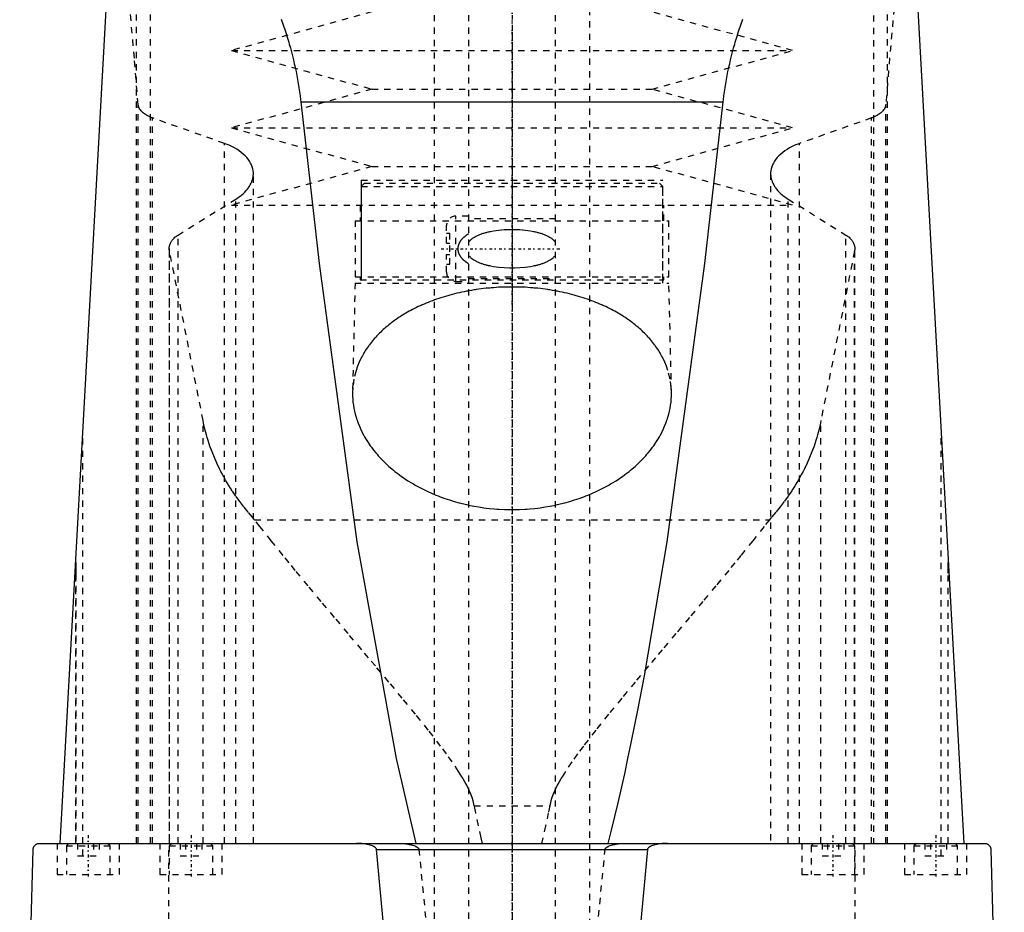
# Model space of a CAD drawing. Extents: x -120 to 120, y -1 to 896.
# Tile 5 of 8: x -79 to 79, y 559 to 702. Entities that reach past the tile are written whole.
import ezdxf

# ---------------------------------------------------------------- set-up
doc = ezdxf.new("R2010")
doc.units = 0
doc.linetypes.add('CENTER', pattern=[1.5, 0.45, -0.5, 0.05, -0.5])
doc.linetypes.add('DASHED', pattern=[2, 1, -1])
for name, color, linetype in [('AM_0', 7, 'CONTINUOUS'), ('AM_3', 7, 'DASHED'), ('AM_7', 7, 'CENTER')]:
    doc.layers.add(name, color=color, linetype=linetype)

msp = doc.modelspace()

# ---------------------------------------------------------------- linework, layer by layer
at = {"layer": 'AM_0', "color": 7, "linetype": 'CONTINUOUS'}
for p, q in [((-72.48, 569.6), (-61.98, 760.16)), ((61.98, 760.16), (72.48, 569.6)), ((-33.89, 688.56), (33.89, 688.56)), ((-70, 614.67), (-70, 612.94)), ((70, 612.94), (70, 614.67)), ((-75.83, 569.6), (75.83, 569.6)), ((-79, 487.5), (-76.83, 568.63)), ((-21.74, 568.63), (21.74, 568.63)), ((76.83, 568.63), (79, 487.5))]:
    msp.add_line(p, q, dxfattribs=at)
for points in [[(-37.04, 701.86, 0), (-36.41, 700.01, 0), (-36.31, 699.71, 0), (-36.12, 699.09, 0), (-35.93, 698.46, 0), (-35.83, 698.15, 0), (-35.74, 697.84, 0), (-35.57, 697.21, 0), (-35.4, 696.59, 0), (-35.23, 695.96, 0), (-35.08, 695.33, 0), (-34.93, 694.69, 0), (-34.86, 694.37, 0), (-34.79, 694.06, 0), (-34.65, 693.42, 0), (-34.52, 692.78, 0), (-34.4, 692.13, 0), (-34.29, 691.49, 0), (-34.19, 690.84, 0), (-34.14, 690.52, 0), (-34.09, 690.19, 0), (-34, 689.54, 0), (-33.92, 688.89, 0), (-33.89, 688.56, 0)], [(33.89, 688.56, 0), (33.92, 688.89, 0), (34, 689.54, 0), (34.09, 690.19, 0), (34.14, 690.52, 0), (34.19, 690.84, 0), (34.29, 691.49, 0), (34.4, 692.13, 0), (34.52, 692.78, 0), (34.65, 693.42, 0), (34.79, 694.06, 0), (34.86, 694.37, 0), (34.93, 694.69, 0), (35.08, 695.33, 0), (35.23, 695.96, 0), (35.4, 696.59, 0), (35.57, 697.21, 0), (35.74, 697.84, 0), (35.83, 698.15, 0), (35.93, 698.46, 0), (36.12, 699.09, 0), (36.31, 699.71, 0), (36.41, 700.01, 0), (37.04, 701.86, 0)], [(-33.89, 688.56, 0), (-30.94, 662.64, 0), (-24.88, 617.98, 0), (-18.61, 583.2, 0), (-15.41, 569.6, 0)], [(15.41, 569.6, 0), (15.95, 571.69, 0), (17.01, 576.08, 0), (18.08, 580.76, 0), (18.61, 583.2, 0), (19.13, 585.71, 0), (20.19, 590.95, 0), (21.24, 596.47, 0), (24.88, 617.98, 0), (30.94, 662.64, 0), (33.89, 688.56, 0)], [(-76.83, 568.63, 0), (-76.83, 568.63, 0), (-76.83, 568.64, 0), (-76.83, 568.64, 0), (-76.83, 568.65, 0), (-76.83, 568.65, 0), (-76.83, 568.65, 0), (-76.83, 568.66, 0), (-76.83, 568.67, 0), (-76.83, 568.67, 0), (-76.83, 568.68, 0), (-76.83, 568.68, 0), (-76.83, 568.68, 0), (-76.83, 568.69, 0), (-76.83, 568.7, 0), (-76.82, 568.7, 0), (-76.82, 568.71, 0), (-76.82, 568.71, 0), (-76.82, 568.72, 0), (-76.82, 568.72, 0), (-76.82, 568.73, 0), (-76.82, 568.73, 0), (-76.82, 568.73, 0), (-76.82, 568.74, 0), (-76.82, 568.74, 0), (-76.82, 568.75, 0), (-76.82, 568.75, 0), (-76.82, 568.75, 0), (-76.82, 568.76, 0), (-76.82, 568.76, 0), (-76.82, 568.77, 0), (-76.81, 568.77, 0), (-76.81, 568.78, 0), (-76.81, 568.78, 0), (-76.81, 568.78, 0), (-76.81, 568.79, 0), (-76.81, 568.79, 0), (-76.81, 568.81, 0), (-76.8, 568.84, 0), (-76.8, 568.86, 0), (-76.79, 568.88, 0), (-76.79, 568.9, 0), (-76.78, 568.91, 0), (-76.77, 568.93, 0), (-76.77, 568.95, 0), (-76.76, 568.97, 0), (-76.75, 568.99, 0), (-76.74, 569.01, 0), (-76.74, 569.02, 0), (-76.73, 569.03, 0), (-76.73, 569.05, 0), (-76.72, 569.06, 0), (-76.71, 569.07, 0), (-76.71, 569.08, 0), (-76.7, 569.09, 0), (-76.69, 569.11, 0), (-76.69, 569.11, 0), (-76.68, 569.12, 0), (-76.68, 569.13, 0), (-76.67, 569.15, 0), (-76.64, 569.19, 0), (-76.59, 569.26, 0), (-76.53, 569.31, 0), (-76.48, 569.36, 0), (-76.42, 569.41, 0), (-76.39, 569.43, 0), (-76.36, 569.45, 0), (-76.3, 569.48, 0), (-76.24, 569.51, 0), (-76.17, 569.54, 0), (-76.11, 569.56, 0), (-76.05, 569.58, 0), (-76.02, 569.58, 0), (-75.99, 569.59, 0), (-75.92, 569.6, 0), (-75.86, 569.6, 0), (-75.83, 569.6, 0)], [(-21.74, 568.63, 0), (-21.74, 568.63, 0), (-21.74, 568.63, 0), (-21.74, 568.64, 0), (-21.74, 568.64, 0), (-21.74, 568.64, 0), (-21.74, 568.65, 0), (-21.74, 568.66, 0), (-21.75, 568.66, 0), (-21.75, 568.67, 0), (-21.75, 568.67, 0), (-21.75, 568.67, 0), (-21.75, 568.68, 0), (-21.75, 568.68, 0), (-21.75, 568.69, 0), (-21.75, 568.69, 0), (-21.76, 568.7, 0), (-21.76, 568.7, 0), (-21.76, 568.71, 0), (-21.76, 568.71, 0), (-21.76, 568.71, 0), (-21.76, 568.72, 0), (-21.77, 568.72, 0), (-21.77, 568.73, 0), (-21.77, 568.73, 0), (-21.77, 568.74, 0), (-21.77, 568.74, 0), (-21.77, 568.74, 0), (-21.78, 568.75, 0), (-21.78, 568.75, 0), (-21.78, 568.76, 0), (-21.78, 568.76, 0), (-21.79, 568.77, 0), (-21.79, 568.77, 0), (-21.79, 568.77, 0), (-21.79, 568.78, 0), (-21.8, 568.78, 0), (-21.81, 568.8, 0), (-21.83, 568.82, 0), (-21.85, 568.85, 0), (-21.87, 568.87, 0), (-21.88, 568.88, 0), (-21.89, 568.89, 0), (-21.92, 568.92, 0), (-21.94, 568.94, 0), (-21.97, 568.96, 0), (-22, 568.98, 0), (-22.02, 569, 0), (-22.04, 569.01, 0), (-22.05, 569.01, 0), (-22.08, 569.03, 0), (-22.11, 569.05, 0), (-22.12, 569.06, 0), (-22.14, 569.07, 0), (-22.17, 569.08, 0), (-22.2, 569.1, 0), (-22.21, 569.1, 0), (-22.23, 569.11, 0), (-22.26, 569.13, 0), (-22.28, 569.14, 0), (-22.38, 569.18, 0), (-22.56, 569.25, 0), (-22.74, 569.31, 0), (-22.93, 569.36, 0), (-23.12, 569.41, 0), (-23.22, 569.43, 0), (-23.32, 569.45, 0), (-23.51, 569.48, 0), (-23.71, 569.51, 0), (-23.91, 569.54, 0), (-24.11, 569.56, 0), (-24.3, 569.58, 0), (-24.4, 569.58, 0), (-24.5, 569.59, 0), (-24.69, 569.6, 0), (-24.88, 569.6, 0), (-24.97, 569.6, 0)], [(24.97, 569.6, 0), (24.88, 569.6, 0), (24.69, 569.6, 0), (24.5, 569.59, 0), (24.4, 569.58, 0), (24.3, 569.58, 0), (24.11, 569.56, 0), (23.91, 569.54, 0), (23.71, 569.51, 0), (23.51, 569.48, 0), (23.32, 569.45, 0), (23.22, 569.43, 0), (23.12, 569.41, 0), (22.93, 569.36, 0), (22.74, 569.31, 0), (22.56, 569.25, 0), (22.38, 569.18, 0), (22.28, 569.14, 0), (22.26, 569.13, 0), (22.23, 569.11, 0), (22.21, 569.1, 0), (22.2, 569.1, 0), (22.17, 569.08, 0), (22.14, 569.07, 0), (22.12, 569.06, 0), (22.11, 569.05, 0), (22.08, 569.03, 0), (22.05, 569.01, 0), (22.04, 569.01, 0), (22.02, 569, 0), (22, 568.98, 0), (21.97, 568.96, 0), (21.94, 568.94, 0), (21.92, 568.92, 0), (21.89, 568.89, 0), (21.88, 568.88, 0), (21.87, 568.87, 0), (21.85, 568.85, 0), (21.83, 568.82, 0), (21.81, 568.8, 0), (21.8, 568.78, 0), (21.79, 568.78, 0), (21.79, 568.77, 0), (21.79, 568.77, 0), (21.79, 568.77, 0), (21.78, 568.76, 0), (21.78, 568.76, 0), (21.78, 568.75, 0), (21.78, 568.75, 0), (21.77, 568.74, 0), (21.77, 568.74, 0), (21.77, 568.74, 0), (21.77, 568.73, 0), (21.77, 568.73, 0), (21.77, 568.72, 0), (21.76, 568.72, 0), (21.76, 568.71, 0), (21.76, 568.71, 0), (21.76, 568.71, 0), (21.76, 568.7, 0), (21.76, 568.7, 0), (21.75, 568.69, 0), (21.75, 568.69, 0), (21.75, 568.68, 0), (21.75, 568.68, 0), (21.75, 568.67, 0), (21.75, 568.67, 0), (21.75, 568.67, 0), (21.75, 568.66, 0), (21.74, 568.66, 0), (21.74, 568.65, 0), (21.74, 568.64, 0), (21.74, 568.64, 0), (21.74, 568.64, 0), (21.74, 568.63, 0), (21.74, 568.63, 0), (21.74, 568.63, 0)], [(75.83, 569.6, 0), (75.86, 569.6, 0), (75.92, 569.6, 0), (75.99, 569.59, 0), (76.02, 569.58, 0), (76.05, 569.58, 0), (76.11, 569.56, 0), (76.17, 569.54, 0), (76.24, 569.51, 0), (76.3, 569.48, 0), (76.36, 569.45, 0), (76.39, 569.43, 0), (76.42, 569.41, 0), (76.48, 569.36, 0), (76.53, 569.31, 0), (76.59, 569.26, 0), (76.64, 569.19, 0), (76.67, 569.15, 0), (76.68, 569.13, 0), (76.68, 569.12, 0), (76.69, 569.11, 0), (76.69, 569.11, 0), (76.7, 569.09, 0), (76.71, 569.08, 0), (76.71, 569.07, 0), (76.72, 569.06, 0), (76.73, 569.05, 0), (76.73, 569.03, 0), (76.74, 569.02, 0), (76.74, 569.01, 0), (76.75, 568.99, 0), (76.76, 568.97, 0), (76.77, 568.95, 0), (76.77, 568.93, 0), (76.78, 568.91, 0), (76.79, 568.9, 0), (76.79, 568.88, 0), (76.8, 568.86, 0), (76.8, 568.84, 0), (76.81, 568.81, 0), (76.81, 568.79, 0), (76.81, 568.79, 0), (76.81, 568.78, 0), (76.81, 568.78, 0), (76.81, 568.78, 0), (76.81, 568.77, 0), (76.82, 568.77, 0), (76.82, 568.76, 0), (76.82, 568.76, 0), (76.82, 568.75, 0), (76.82, 568.75, 0), (76.82, 568.75, 0), (76.82, 568.74, 0), (76.82, 568.74, 0), (76.82, 568.73, 0), (76.82, 568.73, 0), (76.82, 568.73, 0), (76.82, 568.72, 0), (76.82, 568.72, 0), (76.82, 568.71, 0), (76.82, 568.71, 0), (76.82, 568.7, 0), (76.83, 568.7, 0), (76.83, 568.69, 0), (76.83, 568.68, 0), (76.83, 568.68, 0), (76.83, 568.68, 0), (76.83, 568.67, 0), (76.83, 568.67, 0), (76.83, 568.66, 0), (76.83, 568.65, 0), (76.83, 568.65, 0), (76.83, 568.65, 0), (76.83, 568.64, 0), (76.83, 568.64, 0), (76.83, 568.63, 0), (76.83, 568.63, 0)], [(-12.26, 487.5, 0), (-13.86, 497.87, 0), (-17.03, 522.41, 0), (-20.18, 551.98, 0), (-21.74, 568.63, 0)], [(21.74, 568.63, 0), (20.18, 551.98, 0), (17.03, 522.41, 0), (13.86, 497.87, 0), (12.26, 487.5, 0)]]:
    msp.add_polyline3d(points, dxfattribs=at)
at = {"layer": 'AM_3', "color": 6, "linetype": 'DASHED'}
for p, q in [((-7, 870.5), (-7, 355.5)), ((7, 355.5), (7, 870.5)), ((-12.5, 858.5), (-12.5, 396.5)), ((12.5, 396.5), (12.5, 858.5)), ((-58, 569.6), (-58, 768.44)), ((58, 768.44), (58, 569.6)), ((-60.27, 569.6), (-60.27, 765.71)), ((60.27, 569.6), (60.27, 765.71)), ((-22.5, 703), (-45, 696.8)), ((45, 696.8), (22.5, 703)), ((-45, 696.8), (-22.5, 690.6)), ((-45, 696.8), (45, 696.8)), ((22.5, 690.6), (45, 696.8)), ((-22.5, 690.6), (-45, 684.4)), ((-22.5, 690.6), (22.5, 690.6)), ((45, 684.4), (22.5, 690.6)), ((-60, 569.6), (-60, 688.17)), ((60, 569.6), (60, 688.17)), ((-57.68, 569.6), (-57.68, 685.98)), ((-46.13, 681.89), (-57.68, 685.98)), ((57.68, 685.98), (46.13, 681.89)), ((57.68, 569.6), (57.68, 685.98)), ((-45, 684.4), (-22.5, 678.2)), ((-45, 684.4), (45, 684.4)), ((22.5, 678.2), (45, 684.4)), ((-46.13, 569.6), (-46.13, 681.89)), ((46.13, 569.6), (46.13, 681.89)), ((-22.5, 678.2), (-45, 672)), ((-22.5, 678.2), (22.5, 678.2)), ((45, 672), (22.5, 678.2)), ((-41.5, 569.6), (-41.5, 677.06)), ((41.5, 677.06), (41.5, 569.6)), ((-24.18, 676), (-24.18, 660)), ((-24.18, 676), (24.18, 676)), ((-23.68, 675.5), (-24.18, 675)), ((-24.18, 675), (-24.18, 659.5)), ((-24.18, 675), (24.18, 675)), ((-23.68, 675.5), (23.68, 675.5)), ((24.18, 675), (23.68, 675.5)), ((24.18, 660), (24.18, 676)), ((24.18, 659.5), (24.18, 675)), ((-53.59, 667.2), (-44.32, 672.97)), ((-45, 672), (45, 672)), ((-44.32, 569.6), (-44.32, 672.97)), ((-24.35, 672), (-24.35, 669.5)), ((24.35, 669.5), (24.35, 672)), ((44.32, 569.6), (44.32, 672.97)), ((44.32, 672.97), (53.59, 667.2)), ((-7, 670.25), (-9, 670.25)), ((-9, 659.75), (-9, 670.25)), ((-25.15, 669.5), (-25.15, 660.5)), ((-25.15, 669.5), (25.15, 669.5)), ((-10.5, 665.9), (-10.5, 668.75)), ((7, 669.8), (-7, 669.8)), ((25.15, 660.5), (25.15, 669.5)), ((-53.59, 569.6), (-53.59, 667.2)), ((-10.5, 667.5), (-10, 667.5)), ((-10, 662.5), (-10, 667.5)), ((53.59, 569.6), (53.59, 667.2)), ((-10.5, 665.9), (-10, 665.9)), ((-55, 665.05), (-55, 569.6)), ((-54.96, 569.6), (-54.96, 664.64)), ((-49.57, 637.45), (-54.96, 664.64)), ((-10.5, 661.25), (-10.5, 664.1)), ((-10.5, 664.1), (-10, 664.1)), ((54.96, 664.64), (49.57, 637.45)), ((54.96, 569.6), (54.96, 664.64)), ((55, 569.6), (55, 665.05)), ((-10.5, 662.5), (-10, 662.5)), ((-25.15, 660.5), (25.15, 660.5)), ((-24.35, 660.5), (-24.35, 660)), ((24.35, 660), (24.35, 660.5)), ((-25.18, 659.5), (-25.59, 642.04)), ((-25.18, 659.5), (25.18, 659.5)), ((-24.35, 660), (24.35, 660)), ((-9, 659.75), (-7, 659.75)), ((-7, 660.2), (7, 660.2)), ((25.59, 642.04), (25.18, 659.5)), ((-49.57, 569.6), (-49.57, 637.45)), ((49.57, 569.6), (49.57, 637.45)), ((-68.87, 567.6), (-68.87, 635.23)), ((68.87, 567.6), (68.87, 635.23)), ((-41.3, 621.52), (41.3, 621.52)), ((-70, 569.6), (-70, 614.75)), ((-70, 569.6), (-70, 614.71)), ((70, 569.6), (70, 614.75)), ((70, 569.6), (70, 614.71)), ((-70, 612.94), (-70, 569.6)), ((70, 569.6), (70, 612.94)), ((-6.05, 575.62), (6.05, 575.62)), ((-73, 569.6), (-73, 564.6)), ((-71.1, 569.6), (-71.5, 569.2)), ((-71.5, 569.2), (-71.5, 564.6)), ((-71.5, 569.2), (-64.5, 569.2)), ((-69.73, 569.6), (-69.73, 567.6)), ((-67.13, 569.6), (-67.13, 567.6)), ((-66.27, 569.6), (-66.27, 567.6)), ((-64.5, 569.2), (-64.9, 569.6)), ((-64.5, 564.6), (-64.5, 569.2)), ((-63, 564.6), (-63, 569.6)), ((-56.5, 569.6), (-56.5, 564.6)), ((-55.06, 487.5), (-55.06, 569.6)), ((-54.6, 569.6), (-55, 569.2)), ((-55, 569.2), (-55, 564.6)), ((-55, 569.2), (-48, 569.2)), ((-53.23, 569.6), (-53.23, 567.6)), ((-52.37, 569.6), (-52.37, 567.6)), ((-50.63, 569.6), (-50.63, 567.6)), ((-49.77, 569.6), (-49.77, 567.6)), ((-48, 569.2), (-48.4, 569.6)), ((-48, 564.6), (-48, 569.2)), ((-46.5, 564.6), (-46.5, 569.6)), ((46.5, 569.6), (46.5, 564.6)), ((48.4, 569.6), (48, 569.2)), ((48, 569.2), (48, 564.6)), ((48, 569.2), (55, 569.2)), ((49.77, 569.6), (49.77, 567.6)), ((50.63, 569.6), (50.63, 567.6)), ((52.37, 569.6), (52.37, 567.6)), ((53.23, 569.6), (53.23, 567.6)), ((55, 569.2), (54.6, 569.6)), ((55, 564.6), (55, 569.2)), ((55.06, 487.5), (55.06, 569.6)), ((56.5, 564.6), (56.5, 569.6)), ((63, 569.6), (63, 564.6)), ((64.9, 569.6), (64.5, 569.2)), ((64.5, 569.2), (64.5, 564.6)), ((64.5, 569.2), (71.5, 569.2)), ((66.27, 569.6), (66.27, 567.6)), ((67.13, 569.6), (67.13, 567.6)), ((69.73, 569.6), (69.73, 567.6)), ((71.5, 569.2), (71.1, 569.6)), ((71.5, 564.6), (71.5, 569.2)), ((73, 564.6), (73, 569.6)), ((-69.73, 567.6), (-66.27, 567.6)), ((-53.23, 567.6), (-49.77, 567.6)), ((-14.95, 568.63), (14.95, 568.63)), ((49.77, 567.6), (53.23, 567.6)), ((66.27, 567.6), (69.73, 567.6)), ((-73, 564.6), (-63, 564.6)), ((-56.5, 564.6), (-46.5, 564.6)), ((46.5, 564.6), (56.5, 564.6)), ((63, 564.6), (73, 564.6))]:
    msp.add_line(p, q, dxfattribs=at)
for points in [[(-60, 688.17, 0), (-60.6, 695.59, 0), (-61.84, 709.58, 0), (-63.09, 722.45, 0), (-63.73, 728.44, 0)], [(63.73, 728.44, 0), (63.09, 722.45, 0), (61.84, 709.58, 0), (60.6, 695.59, 0), (60, 688.17, 0)], [(-57.68, 685.98, 0), (-57.8, 686.03, 0), (-58.03, 686.12, 0), (-58.24, 686.21, 0), (-58.34, 686.26, 0), (-58.44, 686.31, 0), (-58.63, 686.41, 0), (-58.81, 686.52, 0), (-58.97, 686.63, 0), (-59.13, 686.75, 0), (-59.28, 686.88, 0), (-59.34, 686.94, 0), (-59.41, 687.01, 0), (-59.53, 687.14, 0), (-59.64, 687.27, 0), (-59.73, 687.41, 0), (-59.81, 687.55, 0), (-59.88, 687.69, 0), (-59.9, 687.76, 0), (-59.93, 687.83, 0), (-59.96, 687.97, 0), (-59.99, 688.1, 0), (-60, 688.17, 0)], [(60, 688.17, 0), (59.99, 688.1, 0), (59.96, 687.97, 0), (59.93, 687.83, 0), (59.9, 687.76, 0), (59.88, 687.69, 0), (59.81, 687.55, 0), (59.73, 687.41, 0), (59.64, 687.27, 0), (59.53, 687.14, 0), (59.41, 687.01, 0), (59.34, 686.94, 0), (59.28, 686.88, 0), (59.13, 686.75, 0), (58.97, 686.63, 0), (58.81, 686.52, 0), (58.63, 686.41, 0), (58.44, 686.31, 0), (58.34, 686.26, 0), (58.24, 686.21, 0), (58.03, 686.12, 0), (57.8, 686.03, 0), (57.68, 685.98, 0)], [(-41.5, 677.06, 0), (-41.5, 677.21, 0), (-41.53, 677.51, 0), (-41.59, 677.82, 0), (-41.63, 677.97, 0), (-41.67, 678.13, 0), (-41.79, 678.44, 0), (-41.94, 678.74, 0), (-42.11, 679.05, 0), (-42.32, 679.35, 0), (-42.56, 679.64, 0), (-42.69, 679.78, 0), (-42.83, 679.92, 0), (-43.12, 680.2, 0), (-43.44, 680.46, 0), (-43.79, 680.72, 0), (-44.16, 680.96, 0), (-44.55, 681.18, 0), (-44.75, 681.29, 0), (-44.96, 681.4, 0), (-45.41, 681.6, 0), (-45.89, 681.8, 0), (-46.13, 681.89, 0)], [(46.13, 681.89, 0), (45.89, 681.8, 0), (45.41, 681.6, 0), (44.96, 681.4, 0), (44.75, 681.29, 0), (44.54, 681.18, 0), (44.16, 680.95, 0), (43.79, 680.72, 0), (43.44, 680.46, 0), (43.12, 680.2, 0), (42.83, 679.92, 0), (42.69, 679.78, 0), (42.56, 679.64, 0), (42.32, 679.35, 0), (42.11, 679.05, 0), (41.94, 678.74, 0), (41.79, 678.44, 0), (41.67, 678.13, 0), (41.63, 677.97, 0), (41.59, 677.82, 0), (41.53, 677.51, 0), (41.5, 677.21, 0), (41.5, 677.06, 0)], [(-44.32, 672.97, 0), (-44.17, 673.06, 0), (-43.88, 673.25, 0), (-43.61, 673.45, 0), (-43.48, 673.56, 0), (-43.35, 673.66, 0), (-43.1, 673.87, 0), (-42.88, 674.09, 0), (-42.66, 674.32, 0), (-42.47, 674.55, 0), (-42.29, 674.78, 0), (-42.21, 674.9, 0), (-42.13, 675.02, 0), (-41.99, 675.26, 0), (-41.86, 675.5, 0), (-41.76, 675.74, 0), (-41.67, 675.98, 0), (-41.6, 676.22, 0), (-41.58, 676.35, 0), (-41.55, 676.47, 0), (-41.52, 676.7, 0), (-41.5, 676.94, 0), (-41.5, 677.06, 0)], [(41.5, 677.06, 0), (41.5, 676.94, 0), (41.52, 676.7, 0), (41.55, 676.47, 0), (41.58, 676.34, 0), (41.6, 676.22, 0), (41.67, 675.98, 0), (41.76, 675.74, 0), (41.86, 675.5, 0), (41.99, 675.25, 0), (42.13, 675.01, 0), (42.21, 674.9, 0), (42.29, 674.78, 0), (42.47, 674.54, 0), (42.67, 674.31, 0), (42.88, 674.09, 0), (43.11, 673.87, 0), (43.35, 673.66, 0), (43.48, 673.55, 0), (43.61, 673.45, 0), (43.89, 673.25, 0), (44.17, 673.06, 0), (44.32, 672.97, 0)], [(-55, 665.05, 0), (-55, 665.11, 0), (-54.99, 665.24, 0), (-54.97, 665.36, 0), (-54.96, 665.43, 0), (-54.95, 665.49, 0), (-54.92, 665.62, 0), (-54.87, 665.75, 0), (-54.82, 665.87, 0), (-54.76, 666, 0), (-54.69, 666.13, 0), (-54.65, 666.19, 0), (-54.61, 666.25, 0), (-54.52, 666.37, 0), (-54.42, 666.49, 0), (-54.31, 666.61, 0), (-54.2, 666.72, 0), (-54.08, 666.84, 0), (-54.01, 666.89, 0), (-53.95, 666.94, 0), (-53.81, 667.05, 0), (-53.66, 667.15, 0), (-53.59, 667.2, 0)], [(-7, 667.35, 0), (-7.15, 667.26, 0), (-7.31, 667.16, 0), (-7.36, 667.12, 0), (-7.41, 667.09, 0), (-7.43, 667.07, 0), (-7.45, 667.06, 0), (-7.5, 667.02, 0), (-7.54, 666.99, 0), (-7.59, 666.96, 0), (-7.63, 666.92, 0), (-7.68, 666.88, 0), (-7.7, 666.87, 0), (-7.72, 666.85, 0), (-7.76, 666.81, 0), (-7.8, 666.77, 0), (-7.82, 666.76, 0), (-7.84, 666.74, 0), (-7.88, 666.7, 0), (-7.92, 666.66, 0), (-7.94, 666.64, 0), (-7.96, 666.62, 0), (-8, 666.58, 0), (-8.04, 666.54, 0), (-8.07, 666.5, 0), (-8.11, 666.46, 0), (-8.14, 666.42, 0), (-8.16, 666.4, 0), (-8.18, 666.38, 0), (-8.21, 666.33, 0), (-8.24, 666.29, 0), (-8.27, 666.25, 0), (-8.3, 666.2, 0), (-8.33, 666.16, 0), (-8.35, 666.13, 0), (-8.36, 666.11, 0), (-8.39, 666.06, 0), (-8.42, 666.01, 0), (-8.45, 665.96, 0), (-8.47, 665.91, 0), (-8.5, 665.86, 0), (-8.51, 665.83, 0), (-8.52, 665.8, 0), (-8.54, 665.75, 0), (-8.57, 665.7, 0), (-8.58, 665.64, 0), (-8.6, 665.59, 0), (-8.62, 665.53, 0), (-8.63, 665.5, 0), (-8.63, 665.48, 0), (-8.65, 665.42, 0), (-8.66, 665.36, 0), (-8.67, 665.31, 0), (-8.68, 665.25, 0), (-8.68, 665.19, 0), (-8.69, 665.17, 0), (-8.69, 665.14, 0), (-8.69, 665.08, 0), (-8.69, 665.03, 0), (-8.69, 665, 0), (-8.69, 664.97, 0), (-8.69, 664.92, 0), (-8.69, 664.86, 0), (-8.69, 664.83, 0), (-8.68, 664.81, 0), (-8.68, 664.75, 0), (-8.67, 664.69, 0), (-8.66, 664.64, 0), (-8.65, 664.58, 0), (-8.63, 664.52, 0), (-8.63, 664.5, 0), (-8.62, 664.47, 0), (-8.6, 664.41, 0), (-8.58, 664.36, 0), (-8.57, 664.3, 0), (-8.54, 664.25, 0), (-8.52, 664.2, 0), (-8.51, 664.17, 0), (-8.5, 664.14, 0), (-8.47, 664.09, 0), (-8.45, 664.04, 0), (-8.42, 663.99, 0), (-8.39, 663.94, 0), (-8.36, 663.89, 0), (-8.35, 663.87, 0), (-8.33, 663.84, 0), (-8.3, 663.8, 0), (-8.27, 663.75, 0), (-8.24, 663.71, 0), (-8.21, 663.67, 0), (-8.18, 663.62, 0), (-8.16, 663.6, 0), (-8.14, 663.58, 0), (-8.11, 663.54, 0), (-8.07, 663.5, 0), (-8.04, 663.46, 0), (-8, 663.42, 0), (-7.96, 663.38, 0), (-7.94, 663.36, 0), (-7.92, 663.34, 0), (-7.88, 663.3, 0), (-7.84, 663.26, 0), (-7.82, 663.24, 0), (-7.8, 663.23, 0), (-7.76, 663.19, 0), (-7.72, 663.15, 0), (-7.7, 663.13, 0), (-7.68, 663.12, 0), (-7.63, 663.08, 0), (-7.59, 663.04, 0), (-7.54, 663.01, 0), (-7.5, 662.98, 0), (-7.45, 662.94, 0), (-7.43, 662.93, 0), (-7.41, 662.91, 0), (-7.36, 662.88, 0), (-7.31, 662.84, 0), (-7.15, 662.74, 0), (-7, 662.65, 0)], [(7, 666, 0), (6.96, 666.06, 0), (6.87, 666.17, 0), (6.77, 666.27, 0), (6.72, 666.32, 0), (6.68, 666.36, 0), (6.58, 666.45, 0), (6.47, 666.54, 0), (6.37, 666.62, 0), (6.26, 666.69, 0), (6.15, 666.76, 0), (6.1, 666.8, 0), (6.04, 666.83, 0), (5.93, 666.9, 0), (5.81, 666.96, 0), (5.69, 667.02, 0), (5.57, 667.08, 0), (5.45, 667.14, 0), (5.39, 667.16, 0), (5.33, 667.19, 0), (5.2, 667.24, 0), (5.08, 667.29, 0), (5.02, 667.31, 0), (4.95, 667.34, 0), (4.82, 667.38, 0), (4.69, 667.43, 0), (4.63, 667.45, 0), (4.56, 667.47, 0), (4.43, 667.51, 0), (4.3, 667.55, 0), (4.16, 667.58, 0), (4.02, 667.62, 0), (3.89, 667.65, 0), (3.82, 667.67, 0), (3.75, 667.68, 0), (3.61, 667.71, 0), (3.47, 667.74, 0), (2.98, 667.83, 0), (2.12, 667.95, 0), (1.26, 668.02, 0), (0.42, 668.05, 0), (0, 668.06, 0), (-0.42, 668.05, 0), (-1.26, 668.02, 0), (-2.12, 667.95, 0), (-2.98, 667.83, 0), (-3.47, 667.74, 0), (-3.61, 667.71, 0), (-3.75, 667.68, 0), (-3.82, 667.67, 0), (-3.89, 667.65, 0), (-4.02, 667.62, 0), (-4.16, 667.58, 0), (-4.3, 667.55, 0), (-4.43, 667.51, 0), (-4.56, 667.47, 0), (-4.63, 667.45, 0), (-4.69, 667.43, 0), (-4.82, 667.38, 0), (-4.95, 667.34, 0), (-5.02, 667.31, 0), (-5.08, 667.29, 0), (-5.2, 667.24, 0), (-5.33, 667.19, 0), (-5.39, 667.16, 0), (-5.45, 667.14, 0), (-5.57, 667.08, 0), (-5.69, 667.02, 0), (-5.81, 666.96, 0), (-5.93, 666.9, 0), (-6.04, 666.83, 0), (-6.1, 666.8, 0), (-6.15, 666.76, 0), (-6.26, 666.69, 0), (-6.37, 666.62, 0), (-6.47, 666.54, 0), (-6.58, 666.45, 0), (-6.68, 666.36, 0), (-6.72, 666.32, 0), (-6.77, 666.27, 0), (-6.87, 666.17, 0), (-6.96, 666.06, 0), (-7, 666, 0)], [(53.59, 667.2, 0), (53.66, 667.15, 0), (53.81, 667.05, 0), (53.95, 666.94, 0), (54.01, 666.89, 0), (54.08, 666.84, 0), (54.2, 666.72, 0), (54.31, 666.61, 0), (54.42, 666.49, 0), (54.52, 666.37, 0), (54.61, 666.25, 0), (54.65, 666.19, 0), (54.69, 666.13, 0), (54.76, 666, 0), (54.82, 665.87, 0), (54.87, 665.75, 0), (54.92, 665.62, 0), (54.95, 665.49, 0), (54.96, 665.43, 0), (54.97, 665.36, 0), (54.99, 665.24, 0), (55, 665.11, 0), (55, 665.05, 0)], [(-54.96, 664.64, 0), (-54.97, 664.71, 0), (-54.99, 664.85, 0), (-55, 664.98, 0), (-55, 665.05, 0)], [(-7, 664, 0), (-6.96, 663.94, 0), (-6.87, 663.83, 0), (-6.77, 663.73, 0), (-6.72, 663.68, 0), (-6.68, 663.64, 0), (-6.58, 663.55, 0), (-6.47, 663.46, 0), (-6.37, 663.38, 0), (-6.26, 663.31, 0), (-6.15, 663.24, 0), (-6.1, 663.2, 0), (-6.04, 663.17, 0), (-5.93, 663.1, 0), (-5.81, 663.04, 0), (-5.69, 662.98, 0), (-5.57, 662.92, 0), (-5.45, 662.86, 0), (-5.39, 662.84, 0), (-5.33, 662.81, 0), (-5.2, 662.76, 0), (-5.08, 662.71, 0), (-5.02, 662.69, 0), (-4.95, 662.66, 0), (-4.82, 662.62, 0), (-4.69, 662.57, 0), (-4.63, 662.55, 0), (-4.56, 662.53, 0), (-4.43, 662.49, 0), (-4.3, 662.45, 0), (-4.16, 662.42, 0), (-4.02, 662.38, 0), (-3.89, 662.35, 0), (-3.82, 662.33, 0), (-3.75, 662.32, 0), (-3.61, 662.29, 0), (-3.47, 662.26, 0), (-2.98, 662.17, 0), (-2.12, 662.05, 0), (-1.26, 661.98, 0), (-0.42, 661.95, 0), (0, 661.94, 0), (0.42, 661.95, 0), (1.26, 661.98, 0), (2.12, 662.05, 0), (2.98, 662.17, 0), (3.47, 662.26, 0), (3.61, 662.29, 0), (3.75, 662.32, 0), (3.82, 662.33, 0), (3.89, 662.35, 0), (4.02, 662.38, 0), (4.16, 662.42, 0), (4.3, 662.45, 0), (4.43, 662.49, 0), (4.56, 662.53, 0), (4.63, 662.55, 0), (4.69, 662.57, 0), (4.82, 662.62, 0), (4.95, 662.66, 0), (5.02, 662.69, 0), (5.08, 662.71, 0), (5.2, 662.76, 0), (5.33, 662.81, 0), (5.39, 662.84, 0), (5.45, 662.86, 0), (5.57, 662.92, 0), (5.69, 662.98, 0), (5.81, 663.04, 0), (5.93, 663.1, 0), (6.04, 663.17, 0), (6.1, 663.2, 0), (6.15, 663.24, 0), (6.26, 663.31, 0), (6.37, 663.38, 0), (6.47, 663.46, 0), (6.58, 663.55, 0), (6.68, 663.64, 0), (6.72, 663.68, 0), (6.77, 663.73, 0), (6.87, 663.83, 0), (6.96, 663.94, 0), (7, 664, 0)], [(55, 665.05, 0), (55, 664.98, 0), (54.99, 664.85, 0), (54.97, 664.71, 0), (54.96, 664.64, 0)], [(0, 658.86, 0), (-0.2, 658.86, 0), (-0.59, 658.86, 0), (-0.98, 658.85, 0), (-1.18, 658.85, 0), (-1.37, 658.84, 0), (-1.77, 658.82, 0), (-2.17, 658.81, 0), (-2.56, 658.78, 0), (-2.96, 658.75, 0), (-3.36, 658.72, 0), (-3.56, 658.7, 0), (-3.76, 658.69, 0), (-4.15, 658.65, 0), (-4.55, 658.6, 0), (-4.95, 658.55, 0), (-5.34, 658.5, 0), (-5.74, 658.45, 0), (-5.93, 658.42, 0), (-6.13, 658.39, 0), (-6.52, 658.32, 0), (-6.91, 658.25, 0), (-7.1, 658.22, 0), (-7.3, 658.18, 0), (-7.68, 658.11, 0), (-8.07, 658.03, 0), (-8.26, 657.98, 0), (-8.45, 657.94, 0), (-8.83, 657.85, 0), (-9.21, 657.76, 0), (-9.58, 657.67, 0), (-9.95, 657.57, 0), (-10.32, 657.47, 0), (-10.5, 657.41, 0), (-10.68, 657.36, 0), (-11.04, 657.25, 0), (-11.4, 657.14, 0), (-11.75, 657.02, 0), (-12.1, 656.91, 0), (-12.44, 656.78, 0), (-12.61, 656.72, 0), (-12.78, 656.66, 0), (-13.12, 656.53, 0), (-13.45, 656.4, 0), (-13.78, 656.27, 0), (-14.1, 656.13, 0), (-14.42, 655.99, 0), (-14.58, 655.92, 0), (-14.73, 655.85, 0), (-15.04, 655.71, 0), (-15.35, 655.56, 0), (-15.64, 655.41, 0), (-15.94, 655.26, 0), (-16.22, 655.11, 0), (-16.36, 655.04, 0), (-16.5, 654.96, 0), (-16.78, 654.8, 0), (-17.05, 654.65, 0), (-17.32, 654.49, 0), (-17.58, 654.33, 0), (-17.83, 654.17, 0), (-17.96, 654.09, 0), (-18.09, 654, 0), (-18.34, 653.84, 0), (-18.59, 653.67, 0), (-18.71, 653.58, 0), (-18.83, 653.49, 0), (-19.08, 653.32, 0), (-19.31, 653.14, 0), (-19.43, 653.05, 0), (-19.55, 652.96, 0), (-19.78, 652.78, 0), (-20, 652.59, 0), (-20.23, 652.41, 0), (-20.44, 652.22, 0), (-20.66, 652.03, 0), (-20.76, 651.93, 0), (-20.87, 651.83, 0), (-21.07, 651.64, 0), (-21.28, 651.44, 0), (-21.47, 651.24, 0), (-21.67, 651.04, 0), (-21.85, 650.84, 0), (-21.95, 650.73, 0), (-22.04, 650.63, 0), (-22.22, 650.42, 0), (-22.39, 650.22, 0), (-22.56, 650.01, 0), (-22.73, 649.79, 0), (-22.89, 649.58, 0), (-22.97, 649.47, 0), (-23.05, 649.37, 0), (-23.2, 649.15, 0), (-23.35, 648.93, 0), (-23.49, 648.72, 0), (-23.63, 648.5, 0), (-23.76, 648.28, 0), (-23.83, 648.16, 0), (-23.89, 648.05, 0), (-24.01, 647.83, 0), (-24.13, 647.61, 0), (-24.51, 646.82, 0), (-24.79, 646.14, 0), (-25.03, 645.45, 0), (-25.37, 644.08, 0), (-25.56, 642.72, 0), (-25.59, 642.04, 0)], [(25.59, 642.04, 0), (25.56, 642.72, 0), (25.37, 644.08, 0), (25.03, 645.45, 0), (24.79, 646.14, 0), (24.51, 646.82, 0), (24.13, 647.61, 0), (24.01, 647.83, 0), (23.89, 648.05, 0), (23.83, 648.16, 0), (23.76, 648.28, 0), (23.63, 648.5, 0), (23.49, 648.72, 0), (23.35, 648.93, 0), (23.2, 649.15, 0), (23.05, 649.37, 0), (22.97, 649.47, 0), (22.89, 649.58, 0), (22.73, 649.79, 0), (22.56, 650.01, 0), (22.39, 650.22, 0), (22.22, 650.42, 0), (22.04, 650.63, 0), (21.95, 650.73, 0), (21.85, 650.84, 0), (21.67, 651.04, 0), (21.47, 651.24, 0), (21.28, 651.44, 0), (21.07, 651.64, 0), (20.87, 651.83, 0), (20.76, 651.93, 0), (20.66, 652.03, 0), (20.44, 652.22, 0), (20.23, 652.41, 0), (20, 652.59, 0), (19.78, 652.78, 0), (19.55, 652.96, 0), (19.43, 653.05, 0), (19.31, 653.14, 0), (19.08, 653.32, 0), (18.83, 653.49, 0), (18.71, 653.58, 0), (18.59, 653.67, 0), (18.34, 653.84, 0), (18.09, 654, 0), (17.96, 654.09, 0), (17.83, 654.17, 0), (17.58, 654.33, 0), (17.32, 654.49, 0), (17.05, 654.65, 0), (16.78, 654.8, 0), (16.5, 654.96, 0), (16.36, 655.04, 0), (16.22, 655.11, 0), (15.94, 655.26, 0), (15.64, 655.41, 0), (15.35, 655.56, 0), (15.04, 655.71, 0), (14.73, 655.85, 0), (14.58, 655.92, 0), (14.42, 655.99, 0), (14.1, 656.13, 0), (13.78, 656.27, 0), (13.45, 656.4, 0), (13.12, 656.53, 0), (12.78, 656.66, 0), (12.61, 656.72, 0), (12.44, 656.78, 0), (12.1, 656.91, 0), (11.75, 657.02, 0), (11.4, 657.14, 0), (11.04, 657.25, 0), (10.68, 657.36, 0), (10.5, 657.41, 0), (10.32, 657.47, 0), (9.95, 657.57, 0), (9.58, 657.67, 0), (9.21, 657.76, 0), (8.83, 657.85, 0), (8.45, 657.94, 0), (8.26, 657.98, 0), (8.07, 658.03, 0), (7.68, 658.11, 0), (7.3, 658.18, 0), (7.1, 658.22, 0), (6.91, 658.25, 0), (6.52, 658.32, 0), (6.13, 658.39, 0), (5.93, 658.42, 0), (5.74, 658.45, 0), (5.34, 658.5, 0), (4.95, 658.55, 0), (4.55, 658.6, 0), (4.15, 658.65, 0), (3.76, 658.69, 0), (3.56, 658.7, 0), (3.36, 658.72, 0), (2.96, 658.75, 0), (2.56, 658.78, 0), (2.17, 658.81, 0), (1.77, 658.82, 0), (1.37, 658.84, 0), (1.18, 658.85, 0), (0.98, 658.85, 0), (0.59, 658.86, 0), (0.2, 658.86, 0), (0, 658.86, 0)], [(-25.59, 642.04, 0), (-25.59, 641.81, 0), (-25.59, 641.35, 0), (-25.56, 640.87, 0), (-25.54, 640.64, 0), (-25.52, 640.4, 0), (-25.46, 639.92, 0), (-25.38, 639.43, 0), (-25.28, 638.95, 0), (-25.16, 638.46, 0), (-25.02, 637.97, 0), (-24.95, 637.73, 0), (-24.87, 637.49, 0), (-24.69, 637, 0), (-24.49, 636.51, 0), (-24.28, 636.02, 0), (-24.04, 635.54, 0), (-23.78, 635.06, 0), (-23.65, 634.82, 0), (-23.51, 634.58, 0), (-23.21, 634.1, 0), (-22.9, 633.63, 0), (-22.74, 633.4, 0), (-22.57, 633.17, 0), (-22.22, 632.71, 0), (-21.85, 632.25, 0), (-21.66, 632.03, 0), (-21.46, 631.8, 0), (-21.06, 631.36, 0), (-20.63, 630.93, 0), (-20.19, 630.51, 0), (-19.74, 630.09, 0), (-19.27, 629.68, 0), (-19.03, 629.48, 0), (-18.78, 629.28, 0), (-18.28, 628.9, 0), (-17.77, 628.52, 0), (-17.24, 628.15, 0), (-16.69, 627.79, 0), (-16.12, 627.44, 0), (-15.82, 627.26, 0), (-15.52, 627.09, 0), (-14.9, 626.75, 0), (-14.26, 626.41, 0), (-13.6, 626.09, 0), (-12.93, 625.79, 0), (-12.23, 625.49, 0), (-11.87, 625.35, 0), (-11.51, 625.21, 0), (-10.78, 624.95, 0), (-10.04, 624.7, 0), (-9.28, 624.46, 0), (-8.5, 624.25, 0), (-7.72, 624.05, 0), (-7.32, 623.96, 0), (-6.93, 623.87, 0), (-6.12, 623.71, 0), (-5.31, 623.57, 0), (-4.5, 623.45, 0), (-3.68, 623.35, 0), (-2.86, 623.27, 0), (-2.45, 623.24, 0), (-2.04, 623.21, 0), (-1.22, 623.17, 0), (-0.41, 623.15, 0), (0, 623.15, 0), (0.41, 623.15, 0), (1.22, 623.17, 0), (2.04, 623.21, 0), (2.45, 623.24, 0), (2.86, 623.27, 0), (3.68, 623.35, 0), (4.5, 623.45, 0), (5.31, 623.57, 0), (6.12, 623.71, 0), (6.93, 623.87, 0), (7.32, 623.96, 0), (7.72, 624.05, 0), (8.5, 624.25, 0), (9.28, 624.46, 0), (10.04, 624.7, 0), (10.78, 624.95, 0), (11.51, 625.21, 0), (11.87, 625.35, 0), (12.23, 625.49, 0), (12.93, 625.79, 0), (13.6, 626.09, 0), (14.26, 626.41, 0), (14.9, 626.75, 0), (15.52, 627.09, 0), (15.82, 627.26, 0), (16.12, 627.44, 0), (16.69, 627.79, 0), (17.24, 628.15, 0), (17.77, 628.52, 0), (18.28, 628.9, 0), (18.78, 629.28, 0), (19.03, 629.48, 0), (19.27, 629.68, 0), (19.74, 630.09, 0), (20.19, 630.51, 0), (20.63, 630.93, 0), (21.06, 631.36, 0), (21.46, 631.8, 0), (21.66, 632.03, 0), (21.85, 632.25, 0), (22.22, 632.71, 0), (22.57, 633.17, 0), (22.74, 633.4, 0), (22.9, 633.63, 0), (23.21, 634.1, 0), (23.51, 634.58, 0), (23.65, 634.82, 0), (23.78, 635.06, 0), (24.04, 635.54, 0), (24.28, 636.02, 0), (24.49, 636.51, 0), (24.69, 637, 0), (24.87, 637.49, 0), (24.95, 637.73, 0), (25.02, 637.97, 0), (25.16, 638.46, 0), (25.28, 638.95, 0), (25.38, 639.43, 0), (25.46, 639.92, 0), (25.52, 640.4, 0), (25.54, 640.64, 0), (25.56, 640.87, 0), (25.59, 641.35, 0), (25.59, 641.81, 0), (25.59, 642.04, 0)], [(-41.3, 621.52, 0), (-41.66, 621.93, 0), (-42.36, 622.75, 0), (-43.04, 623.59, 0), (-43.36, 624.01, 0), (-43.68, 624.44, 0), (-44.3, 625.3, 0), (-44.89, 626.16, 0), (-45.44, 627.04, 0), (-45.97, 627.92, 0), (-46.46, 628.81, 0), (-46.7, 629.26, 0), (-46.93, 629.7, 0), (-47.36, 630.6, 0), (-47.76, 631.51, 0), (-48.13, 632.42, 0), (-48.47, 633.33, 0), (-48.77, 634.24, 0), (-48.91, 634.7, 0), (-49.04, 635.16, 0), (-49.28, 636.08, 0), (-49.48, 637, 0), (-49.57, 637.45, 0)], [(49.57, 637.45, 0), (49.48, 637, 0), (49.28, 636.08, 0), (49.04, 635.16, 0), (48.91, 634.7, 0), (48.77, 634.24, 0), (48.47, 633.33, 0), (48.13, 632.42, 0), (47.76, 631.51, 0), (47.36, 630.6, 0), (46.93, 629.7, 0), (46.7, 629.26, 0), (46.46, 628.81, 0), (45.97, 627.92, 0), (45.44, 627.04, 0), (44.89, 626.16, 0), (44.3, 625.3, 0), (43.68, 624.44, 0), (43.36, 624.01, 0), (43.04, 623.59, 0), (42.36, 622.75, 0), (41.66, 621.93, 0), (41.3, 621.52, 0)], [(-6.05, 575.62, 0), (-6.11, 575.9, 0), (-6.25, 576.44, 0), (-6.41, 576.97, 0), (-6.5, 577.22, 0), (-6.6, 577.47, 0), (-6.81, 577.96, 0), (-7.03, 578.44, 0), (-7.26, 578.91, 0), (-7.51, 579.37, 0), (-7.76, 579.83, 0), (-7.89, 580.05, 0), (-8.03, 580.27, 0), (-8.3, 580.72, 0), (-8.57, 581.15, 0), (-9.59, 582.67, 0), (-10.51, 583.94, 0), (-11.45, 585.21, 0), (-13.43, 587.76, 0), (-15.49, 590.32, 0), (-17.6, 592.89, 0), (-19.76, 595.48, 0), (-21.93, 598.07, 0), (-23.03, 599.37, 0), (-24.12, 600.67, 0), (-26.31, 603.27, 0), (-28.48, 605.85, 0), (-30.63, 608.41, 0), (-32.72, 610.92, 0), (-34.77, 613.4, 0), (-35.76, 614.61, 0), (-36.74, 615.81, 0), (-38.64, 618.15, 0), (-40.44, 620.42, 0), (-41.3, 621.52, 0)], [(41.3, 621.52, 0), (40.44, 620.42, 0), (38.64, 618.15, 0), (36.74, 615.81, 0), (35.76, 614.61, 0), (34.77, 613.4, 0), (32.72, 610.92, 0), (30.63, 608.41, 0), (28.48, 605.85, 0), (26.31, 603.27, 0), (24.12, 600.67, 0), (23.03, 599.37, 0), (21.93, 598.07, 0), (19.76, 595.48, 0), (17.6, 592.89, 0), (15.49, 590.32, 0), (13.43, 587.76, 0), (11.45, 585.21, 0), (10.51, 583.94, 0), (9.59, 582.67, 0), (8.57, 581.15, 0), (8.3, 580.72, 0), (8.03, 580.27, 0), (7.89, 580.05, 0), (7.76, 579.83, 0), (7.51, 579.37, 0), (7.26, 578.91, 0), (7.03, 578.44, 0), (6.81, 577.96, 0), (6.6, 577.47, 0), (6.5, 577.22, 0), (6.41, 576.97, 0), (6.25, 576.44, 0), (6.11, 575.9, 0), (6.05, 575.62, 0)], [(-4.76, 569.6, 0), (-4.97, 570.5, 0), (-5.4, 572.43, 0), (-5.83, 574.51, 0), (-6.05, 575.62, 0)], [(6.05, 575.62, 0), (5.83, 574.51, 0), (5.4, 572.43, 0), (4.97, 570.5, 0), (4.76, 569.6, 0)], [(-18.15, 569.6, 0), (-18.05, 569.6, 0), (-17.87, 569.6, 0), (-17.68, 569.59, 0), (-17.58, 569.58, 0), (-17.49, 569.57, 0), (-17.29, 569.56, 0), (-17.1, 569.54, 0), (-16.9, 569.51, 0), (-16.71, 569.48, 0), (-16.51, 569.44, 0), (-16.41, 569.42, 0), (-16.32, 569.4, 0), (-16.13, 569.36, 0), (-15.94, 569.3, 0), (-15.76, 569.24, 0), (-15.59, 569.18, 0), (-15.49, 569.13, 0), (-15.46, 569.12, 0), (-15.43, 569.11, 0), (-15.41, 569.1, 0), (-15.4, 569.09, 0), (-15.37, 569.08, 0), (-15.34, 569.06, 0), (-15.33, 569.05, 0), (-15.31, 569.04, 0), (-15.28, 569.03, 0), (-15.26, 569.01, 0), (-15.24, 569, 0), (-15.23, 568.99, 0), (-15.2, 568.97, 0), (-15.17, 568.95, 0), (-15.15, 568.93, 0), (-15.12, 568.91, 0), (-15.1, 568.89, 0), (-15.09, 568.88, 0), (-15.07, 568.87, 0), (-15.05, 568.84, 0), (-15.03, 568.82, 0), (-15.01, 568.79, 0), (-15, 568.78, 0), (-15, 568.77, 0), (-15, 568.77, 0), (-14.99, 568.77, 0), (-14.99, 568.76, 0), (-14.99, 568.76, 0), (-14.99, 568.75, 0), (-14.98, 568.75, 0), (-14.98, 568.74, 0), (-14.98, 568.74, 0), (-14.98, 568.74, 0), (-14.98, 568.73, 0), (-14.97, 568.73, 0), (-14.97, 568.72, 0), (-14.97, 568.72, 0), (-14.97, 568.72, 0), (-14.97, 568.71, 0), (-14.97, 568.71, 0), (-14.96, 568.71, 0), (-14.96, 568.7, 0), (-14.96, 568.7, 0), (-14.96, 568.69, 0), (-14.96, 568.69, 0), (-14.96, 568.68, 0), (-14.96, 568.68, 0), (-14.95, 568.67, 0), (-14.95, 568.67, 0), (-14.95, 568.67, 0), (-14.95, 568.66, 0), (-14.95, 568.65, 0), (-14.95, 568.65, 0), (-14.95, 568.64, 0), (-14.95, 568.64, 0), (-14.95, 568.64, 0), (-14.95, 568.63, 0), (-14.95, 568.63, 0), (-14.95, 568.63, 0)], [(14.95, 568.63, 0), (14.95, 568.63, 0), (14.95, 568.63, 0), (14.95, 568.64, 0), (14.95, 568.64, 0), (14.95, 568.64, 0), (14.95, 568.65, 0), (14.95, 568.65, 0), (14.95, 568.66, 0), (14.95, 568.67, 0), (14.95, 568.67, 0), (14.95, 568.67, 0), (14.96, 568.68, 0), (14.96, 568.68, 0), (14.96, 568.69, 0), (14.96, 568.69, 0), (14.96, 568.7, 0), (14.96, 568.7, 0), (14.96, 568.71, 0), (14.97, 568.71, 0), (14.97, 568.71, 0), (14.97, 568.72, 0), (14.97, 568.72, 0), (14.97, 568.72, 0), (14.97, 568.73, 0), (14.98, 568.73, 0), (14.98, 568.74, 0), (14.98, 568.74, 0), (14.98, 568.74, 0), (14.98, 568.75, 0), (14.99, 568.75, 0), (14.99, 568.76, 0), (14.99, 568.76, 0), (14.99, 568.77, 0), (15, 568.77, 0), (15, 568.77, 0), (15, 568.78, 0), (15.01, 568.79, 0), (15.03, 568.82, 0), (15.05, 568.84, 0), (15.07, 568.87, 0), (15.09, 568.88, 0), (15.1, 568.89, 0), (15.12, 568.91, 0), (15.15, 568.93, 0), (15.17, 568.95, 0), (15.2, 568.97, 0), (15.23, 568.99, 0), (15.24, 569, 0), (15.26, 569.01, 0), (15.28, 569.03, 0), (15.31, 569.04, 0), (15.33, 569.05, 0), (15.34, 569.06, 0), (15.37, 569.08, 0), (15.4, 569.09, 0), (15.41, 569.1, 0), (15.43, 569.11, 0), (15.46, 569.12, 0), (15.49, 569.13, 0), (15.59, 569.18, 0), (15.76, 569.24, 0), (15.94, 569.3, 0), (16.13, 569.36, 0), (16.32, 569.4, 0), (16.41, 569.42, 0), (16.51, 569.44, 0), (16.71, 569.48, 0), (16.9, 569.51, 0), (17.1, 569.54, 0), (17.29, 569.56, 0), (17.49, 569.57, 0), (17.58, 569.58, 0), (17.68, 569.59, 0), (17.87, 569.6, 0), (18.05, 569.6, 0), (18.15, 569.6, 0)], [(-14.95, 568.63, 0), (-12.5, 543.94, 0)], [(12.5, 543.94, 0), (14.95, 568.63, 0)]]:
    msp.add_polyline3d(points, dxfattribs=at)
for centre, start, end in [((-9, 668.75), 90, 180), ((-9, 661.25), 180, 270)]:
    msp.add_arc(centre, 1.5, start, end, dxfattribs=at)
at = {"layer": 'AM_7', "color": 4, "linetype": 'CENTER'}
for p, q in [((0, 896.25), (0, 329.75)), ((0, 764.21), (0, 655.04)), ((0, 700.5), (0, 370.5)), ((-11.38, 665), (7.87, 665)), ((-68, 570.9), (-68, 564.3)), ((-51.5, 570.9), (-51.5, 564.3)), ((51.5, 570.9), (51.5, 564.3)), ((68, 570.9), (68, 564.3))]:
    msp.add_line(p, q, dxfattribs=at)

doc.saveas('drawing.dxf')
